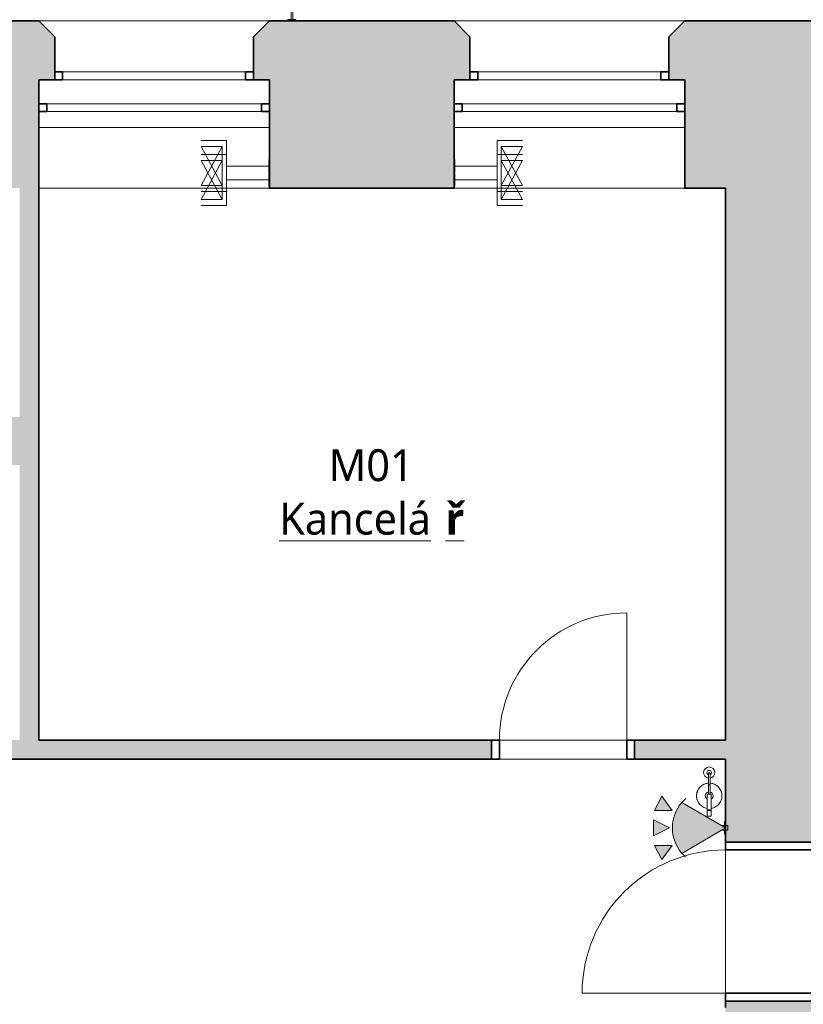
# Model space of a CAD drawing. Header units: metres. Extents: x -0.2 to 44.7, y -1.1 to 28.
# Tile 3 of 11: x 6.2 to 11.1, y 8.6 to 14.8. Entities that reach past the tile are written whole.
import ezdxf

# ---------------------------------------------------------------- set-up
doc = ezdxf.new("R2010")
doc.units = ezdxf.units.M
doc.linetypes.add('AV - Cerch_ 1 tecka 4mm', pattern=[0.006, 0.004, -0.001, 0, -0.001])
doc.linetypes.add('AV - Tecka 1mm', pattern=[0.001, 0, -0.001])
doc.layers.add('AV-MISTNOSTI', color=7, linetype='AV - Tecka 1mm', lineweight=13, true_color=0x85cf54)
doc.layers.add('AV-TEXTY', color=5, linetype='Continuous', lineweight=13, true_color=0x0000ff)
doc.layers.add('AV-SRAFY', color=7, linetype='Continuous', lineweight=35)
doc.layers.add('AV-STAVBA', color=7, linetype='Continuous', lineweight=18)
doc.styles.add('Trebuchet MS_B', font='trebuc.ttf', dxfattribs={"height": 0.2})

# ---------------------------------------------------------------- blocks, each defined once
blk = doc.blocks.new('DO_1-L_Obl_ - 800x2070-960776-1NP mezipatro')
at = {"layer": 'AV-STAVBA', "color": 254, "true_color": 0xcccccc}
for p, q in [((0.4, 0.73), (0.4, -0.07)), ((-0.4, -0.19), (-0.4, -0.07)), ((0.4, -0.19), (0.4, -0.07)), ((0.4, -0.07), (0.4, -0.19)), ((-0.45, -0.19), (-0.4, -0.19)), ((0.4, -0.19), (0.45, -0.19))]:
    blk.add_line(p, q, dxfattribs=at)
at = {"layer": 'AV-STAVBA', "color": 254, "lineweight": 35, "true_color": 0xcccccc}
for p, q in [((-0.4, -0.07), (-0.45, -0.07)), ((-0.45, -0.07), (-0.45, -0.19)), ((-0.4, -0.19), (-0.4, -0.07)), ((0.45, -0.07), (0.4, -0.07)), ((0.4, -0.07), (0.4, -0.19)), ((0.45, -0.19), (0.45, -0.07)), ((-0.45, -0.19), (-0.4, -0.19)), ((0.4, -0.19), (0.45, -0.19))]:
    blk.add_line(p, q, dxfattribs=at)
at = {"layer": 'AV-STAVBA', "color": 254, "linetype": 'AV - Cerch_ 1 tecka 4mm', "true_color": 0xcccccc}
for p, q in [((-0.4, -0.07), (0.4, -0.07)), ((-0.45, -0.19), (0.45, -0.19)), ((-0.4, -0.19), (0.4, -0.19))]:
    blk.add_line(p, q, dxfattribs=at)
at = {"layer": 'AV-STAVBA', "color": 254, "true_color": 0xcccccc}
blk.add_arc((0.4, -0.07), 0.8, 90, 180, dxfattribs=at)
blk = doc.blocks.new('DO_1-P_Obl__členěné_121 - 900x2100-1016869-1NP mezipatro')
at = {"layer": 'AV-STAVBA', "color": 254, "true_color": 0xcccccc}
for p, q in [((-0.45, 1.085), (-0.45, 0.185)), ((-0.45, -0.445), (-0.45, 0.185)), ((0.45, -0.445), (0.45, 0.185)), ((0.45, 0.185), (0.45, -0.445)), ((-0.5, -0.445), (-0.45, -0.445)), ((-0.45, -0.445), (0.45, -0.445)), ((0.45, -0.445), (0.5, -0.445))]:
    blk.add_line(p, q, dxfattribs=at)
at = {"layer": 'AV-STAVBA', "color": 254, "lineweight": 35, "true_color": 0xcccccc}
for p, q in [((-0.45, 0.185), (-0.5, 0.185)), ((-0.5, 0.185), (-0.5, -0.445)), ((-0.45, -0.445), (-0.45, 0.185)), ((0.5, 0.185), (0.45, 0.185)), ((0.45, 0.185), (0.45, -0.445)), ((0.5, -0.445), (0.5, 0.185)), ((-0.5, -0.445), (-0.45, -0.445)), ((0.45, -0.445), (0.5, -0.445))]:
    blk.add_line(p, q, dxfattribs=at)
at = {"layer": 'AV-STAVBA', "color": 254, "linetype": 'AV - Cerch_ 1 tecka 4mm', "true_color": 0xcccccc}
for p, q in [((-0.45, 0.185), (0.45, 0.185)), ((-0.5, -0.445), (0.5, -0.445)), ((-0.45, -0.445), (0.45, -0.445))]:
    blk.add_line(p, q, dxfattribs=at)
at = {"layer": 'AV-STAVBA', "color": 254, "true_color": 0xcccccc}
blk.add_arc((-0.45, 0.185), 0.9, 360, 90, dxfattribs=at)
blk = doc.blocks.new('WI_2-1_dvojité_s příčlí_vnější klenuté nadpraží - 2000x2050-1126709-1NP mezipatro')
at = {"layer": 'AV-STAVBA', "color": 254, "linetype": 'AV - Cerch_ 1 tecka 4mm', "lineweight": 13, "true_color": 0xcccccc}
for p, q in [((0.725, 0.525), (-0.725, 0.525)), ((0.625, 0.525), (-0.625, 0.525)), ((-0.625, 0.525), (0.625, 0.525)), ((0.725, -0.525), (-0.725, -0.525)), ((-0.725, -0.525), (0.725, -0.525)), ((0.625, -0.525), (-0.625, -0.525))]:
    blk.add_line(p, q, dxfattribs=at)
at = {"layer": 'AV-STAVBA', "color": 254, "lineweight": 35, "true_color": 0xcccccc}
for p, q in [((-0.575, 0.205), (-0.625, 0.205)), ((-0.575, 0.155), (-0.575, 0.205)), ((0.625, 0.205), (0.575, 0.205)), ((0.575, 0.205), (0.575, 0.155)), ((-0.625, 0.155), (-0.575, 0.155)), ((0.575, 0.155), (0.625, 0.155)), ((-0.725, 0.005), (-0.675, 0.005)), ((-0.675, 0.005), (-0.675, -0.045)), ((0.675, -0.045), (0.675, 0.005)), ((0.675, 0.005), (0.725, 0.005)), ((-0.675, -0.045), (-0.725, -0.045)), ((0.725, -0.045), (0.675, -0.045))]:
    blk.add_line(p, q, dxfattribs=at)
at = {"layer": 'AV-STAVBA', "color": 254, "true_color": 0xcccccc}
for p, q in [((-0.625, 0.155), (-0.625, 0.205)), ((-0.625, 0.205), (0.625, 0.205)), ((-0.575, 0.205), (0.575, 0.205)), ((-0.575, 0.155), (-0.575, 0.205)), ((0.575, 0.155), (0.575, 0.205)), ((0.625, 0.155), (0.625, 0.205)), ((-0.625, 0.155), (0.625, 0.155)), ((0.575, 0.155), (-0.575, 0.155)), ((-0.725, 0.005), (-0.725, -0.045)), ((-0.725, 0.005), (0.725, 0.005)), ((0.031, 0.005), (-0.675, 0.005)), ((-0.675, 0.005), (-0.675, -0.045)), ((0.675, 0.005), (0.031, 0.005)), ((0.675, 0.005), (0.675, -0.045)), ((0.725, 0.005), (0.725, -0.045)), ((-0.725, -0.045), (0.725, -0.045)), ((-0.675, -0.045), (0.031, -0.045)), ((0.031, -0.045), (0.675, -0.045))]:
    blk.add_line(p, q, dxfattribs=at)
blk = doc.blocks.new('GM_Nika_obdélníková - 1450x550-1126396-1NP mezipatro')
at = {"layer": 'AV-STAVBA', "color": 254, "linetype": 'AV - Cerch_ 1 tecka 4mm', "true_color": 0xcccccc}
blk.add_line((-0.725, 0.525), (0.725, 0.525), dxfattribs=at)
blk = doc.blocks.new('GM_Hasicí přístroj - Hasici pristroj-V7-1NP mezipatro')
at = {"layer": 'AV-STAVBA', "color": 254, "lineweight": 13, "true_color": 0xcccccc}
for p, q in [((-0.0421, 0.0036), (-0.1007, 0.0036)), ((-0.0421, 0.0111), (0.0579, 0.0111)), ((-0.0421, 0.0111), (-0.0421, -0.0139)), ((0.0579, 0.0111), (0.0605, 0.0111)), ((0.0579, 0.0111), (0.0579, -0.0139)), ((0.0605, 0.0111), (0.0979, 0.0111)), ((0.0605, 0.0111), (0.0605, -0.0139)), ((0.0979, 0.0111), (0.0979, -0.0139)), ((-0.1007, -0.0064), (-0.0421, -0.0064)), ((0.0579, -0.0139), (-0.0421, -0.0139)), ((0.0605, -0.0139), (0.0579, -0.0139)), ((0.0979, -0.0139), (0.0605, -0.0139))]:
    blk.add_line(p, q, dxfattribs=at)
at = {"layer": 'AV-STAVBA', "color": 254, "lineweight": 13, "true_color": 0xcccccc, "flags": 128}
for points in [[(-0.1007, 0.0036), (-0.1035, 0.0036), (-0.1063, 0.0036), (-0.1092, 0.0036), (-0.112, 0.0036), (-0.1149, 0.0036), (-0.1177, 0.0036), (-0.1205, 0.0036), (-0.1233, 0.0036), (-0.126, 0.0036), (-0.1288, 0.0036), (-0.1315, 0.0036), (-0.1341, 0.0036), (-0.1367, 0.0036), (-0.1393, 0.0036), (-0.1418, 0.0036), (-0.1443, 0.0036), (-0.1467, 0.0036), (-0.149, 0.0036), (-0.1513, 0.0036), (-0.1535, 0.0036), (-0.1556, 0.0036), (-0.1577, 0.0036), (-0.1596, 0.0036), (-0.1615, 0.0036), (-0.1633, 0.0036), (-0.165, 0.0036), (-0.1667, 0.0036), (-0.1682, 0.0036), (-0.1696, 0.0036), (-0.1709, 0.0036), (-0.1714, 0.0036)], [(-0.1714, -0.0064), (-0.1701, -0.0064), (-0.1687, -0.0064), (-0.1673, -0.0064), (-0.1657, -0.0064), (-0.164, -0.0064), (-0.1622, -0.0064), (-0.1604, -0.0064), (-0.1584, -0.0064), (-0.1564, -0.0064), (-0.1543, -0.0064), (-0.1522, -0.0064), (-0.1499, -0.0064), (-0.1476, -0.0064), (-0.1452, -0.0064), (-0.1428, -0.0064), (-0.1403, -0.0064), (-0.1377, -0.0064), (-0.1351, -0.0064), (-0.1325, -0.0064), (-0.1298, -0.0064), (-0.1271, -0.0064), (-0.1244, -0.0064), (-0.1216, -0.0064), (-0.1188, -0.0064), (-0.116, -0.0064), (-0.1131, -0.0064), (-0.1103, -0.0064), (-0.1074, -0.0064), (-0.1046, -0.0064), (-0.1018, -0.0064), (-0.1007, -0.0064)]]:
    blk.add_lwpolyline(points, dxfattribs=at)
at = {"layer": 'AV-STAVBA', "color": 254, "lineweight": 13, "true_color": 0xcccccc}
for centre, radius, start, end in [((-0.0307, -0.0014), 0.08, 90, 176.37662), ((-0.0307, -0.0014), 0.08, 114.97132, 155.02868), ((-0.0307, -0.0014), 0.08, 90, 110.02868), ((-0.0307, -0.0014), 0.08, 69.97132, 90), ((-0.0307, -0.0014), 0.08, 9.18677, 90), ((-0.0307, -0.0014), 0.08, 24.97132, 65.02868), ((-0.1772, -0.0014), 0.035, 7.23753, 180), ((-0.1764, -0.0014), 0.015, 18.64917, 180), ((-0.1764, -0.0014), 0.015, 165, 180), ((-0.1764, -0.0014), 0.015, 105, 134.93615), ((-0.1714, -0.0014), 0.005, 150, 180), ((-0.1714, -0.0014), 0.005, 90, 120), ((-0.1764, -0.0014), 0.015, 45.06385, 75), ((-0.1764, -0.0014), 0.015, 18.64917, 45), ((-0.0307, -0.0014), 0.08, 159.97132, 176.42822), ((-0.0307, -0.0014), 0.025, 90, 169.20034), ((-0.0307, -0.0014), 0.025, 30, 90), ((-0.0307, -0.0014), 0.08, 9.05555, 20.02868), ((-0.1772, -0.0014), 0.035, 180, 351.96894), ((-0.1764, -0.0014), 0.015, 174.95011, 180), ((-0.1764, -0.0014), 0.015, 180, 185.04989), ((-0.1764, -0.0014), 0.015, 180, 224.93615), ((-0.1764, -0.0014), 0.015, 180, 341.97651), ((-0.1764, -0.0014), 0.015, 240, 270), ((-0.1714, -0.0014), 0.005, 180, 210), ((-0.1714, -0.0014), 0.005, 240, 285), ((-0.1764, -0.0014), 0.015, 330, 341.97651), ((-0.0307, -0.0014), 0.08, 183.5619, 200.02868), ((-0.0307, -0.0014), 0.08, 183.6137, 270), ((-0.0307, -0.0014), 0.08, 204.97132, 245.02868), ((-0.0307, -0.0014), 0.025, 190.79953, 270), ((-0.0307, -0.0014), 0.025, 270, 330), ((-0.0307, -0.0014), 0.08, 270, 350.81323), ((-0.0307, -0.0014), 0.08, 294.97132, 335.02868), ((-0.0307, -0.0014), 0.08, 339.97132, 350.94445), ((-0.0307, -0.0014), 0.08, 249.97132, 270), ((-0.0307, -0.0014), 0.08, 270, 290.02868)]:
    blk.add_arc(centre, radius, start, end, dxfattribs=at)
for points, knots in [([(-0.1764, -0.0014), (-0.1764, -0.0009), (-0.1762, 0.0003), (-0.1753, 0.0019), (-0.1742, 0.0028), (-0.1731, 0.0033), (-0.1725, 0.0034), (-0.1723, 0.0035)], [0, 0, 0, 0, 0.1111111, 0.2222222, 0.3333333, 0.3888889, 0.4444444, 0.4444444, 0.4444444, 0.4444444]), ([(-0.1689, -0.0058), (-0.1692, -0.0059), (-0.1697, -0.0062), (-0.1705, -0.0064), (-0.1714, -0.0065), (-0.1723, -0.0064), (-0.1731, -0.0062), (-0.1742, -0.0057), (-0.1753, -0.0047), (-0.1762, -0.0032), (-0.1764, -0.002), (-0.1764, -0.0014)], [0.3333333, 0.3333333, 0.3333333, 0.3333333, 0.3888889, 0.4444444, 0.5, 0.5555556, 0.6111111, 0.6666667, 0.7777778, 0.8888889, 1, 1, 1, 1])]:
    blk.add_open_spline(points, degree=3, knots=knots, dxfattribs=at)
for points in [[(-0.1004, -0.0014), (-0.1004, -0.0009), (-0.1004, 0.0003), (-0.1005, 0.0018), (-0.1005, 0.003), (-0.1006, 0.0034), (-0.1006, 0.0035)], [(-0.1006, -0.0064), (-0.1006, -0.0063), (-0.1005, -0.0059), (-0.1005, -0.0047), (-0.1004, -0.0032), (-0.1004, -0.002), (-0.1004, -0.0014)]]:
    blk.add_open_spline(points, degree=3, dxfattribs=at)
blk = doc.blocks.new('D0089 - 1514 - OÚPSŘ_Benešova_rvt-1-1NP mezipatro')
at = {"layer": 'AV-SRAFY', "lineweight": 18, "true_color": 0xcccccc}
h = blk.add_hatch(color=254, dxfattribs=at)
h.paths.add_polyline_path([(10.3998, 13.6982), (10.6548, 13.6982), (10.6548, 14.7482), (10.3998, 14.7482), (10.2998, 14.6482), (10.2998, 14.3782), (10.3998, 14.3782)])
h.paths.add_polyline_path([(8.9498, 13.6982), (8.9498, 14.3782), (9.0498, 14.3782), (9.0498, 14.6482), (8.9498, 14.7482), (7.7898, 14.7482), (7.6898, 14.6482), (7.6898, 14.3782), (7.7898, 14.3782), (7.7898, 13.6982), (8.1969, 13.6982)])
h.paths.add_polyline_path([(6.3398, 13.6982), (6.3398, 14.3782), (6.4398, 14.3782), (6.4398, 14.6482), (6.3398, 14.7482), (2.6448, 14.7482), (2.6448, 13.6982), (3.3662, 13.6982), (3.3662, 14.1966), (4.2079, 14.1966), (4.3098, 14.1911), (4.4105, 14.1747), (4.5089, 14.1475), (4.6038, 14.11), (4.6941, 14.0625), (4.7787, 14.0056), (4.8568, 13.9399), (4.9273, 13.8661), (4.9896, 13.7853), (5.0427, 13.6982), (6.2198, 13.6982)])
h.paths.add_polyline_path([(0.3148, 13.6982), (0.8448, 13.6982), (0.8448, 14.7482), (0.4148, 14.7482), (0.4148, 14.2232), (0.3148, 14.2232)])
h = blk.add_hatch(color=254, dxfattribs=at)
h.paths.add_polyline_path([(17.4148, 14.0482), (17.4148, 14.7482), (16.6148, 14.7482), (16.5148, 14.6482), (16.5148, 14.3782), (16.5648, 14.3782), (16.5648, 14.0482), (17.2989, 14.0482)])
h.paths.add_polyline_path([(15.1648, 14.0482), (15.1648, 14.3782), (15.2148, 14.3782), (15.2148, 14.6482), (15.1148, 14.7482), (13.3148, 14.7482), (13.2148, 14.6482), (13.2148, 14.3782), (13.2648, 14.3782), (13.2648, 14.0482)])
h.paths.add_polyline_path([(11.8648, 14.0482), (11.8648, 14.3782), (11.9148, 14.3782), (11.9148, 14.6482), (11.8148, 14.7482), (10.6548, 14.7482), (10.6548, 14.0482), (11.2848, 14.0482)])
for points in [[(11.2848, 12.5982), (11.2848, 14.0482), (10.6548, 14.0482), (10.6548, 12.5982), (11.2309, 12.5982)], [(6.3398, 10.2282), (6.3398, 13.6982), (6.2198, 13.6982), (6.2198, 10.2282)]]:
    blk.add_hatch(color=254, dxfattribs=at).paths.add_polyline_path(points)
h = blk.add_hatch(color=254, dxfattribs=at)
h.paths.add_polyline_path([(11.2848, 8.0382), (11.2848, 8.5882), (10.6548, 8.5882), (10.6548, 8.0382), (11.2309, 8.0382)])
h.paths.add_polyline_path([(10.6548, 9.5882), (11.2848, 9.5882), (11.2848, 12.5982), (10.6548, 12.5982), (10.6548, 9.5915)])
h = blk.add_hatch(color=254, dxfattribs=at)
h.paths.add_polyline_path([(6.2198, 11.9582), (6.2198, 12.2582), (4.93, 12.2582), (4.8527, 12.2061), (4.7716, 12.16), (4.6873, 12.1202), (4.6873, 11.9582), (5.163, 11.9582)])
h.paths.add_polyline_path([(3.726, 12.1186), (3.7273, 12.1186), (3.7273, 12.2582), (3.7258, 12.2582)])
h.paths.add_polyline_path([(3.1403, 11.9582), (3.7273, 11.9582), (3.7266, 12.1183), (3.726, 12.1186), (3.6403, 12.1587), (3.5579, 12.2054), (3.4793, 12.2582), (2.8598, 12.2582), (2.8598, 11.9582), (3.0448, 11.9582)])
h = blk.add_hatch(color=254, dxfattribs=at)
h.paths.add_polyline_path([(10.4724, 10.1082), (10.6548, 10.1082), (10.6548, 10.2282), (10.0848, 10.2282), (10.0848, 10.1082), (10.2196, 10.1082)])
h.paths.add_polyline_path([(9.1848, 10.1082), (9.1848, 10.2282), (4.6696, 10.2282), (4.6696, 10.1082), (7.1856, 10.1082)])
h.paths.add_polyline_path([(3.7696, 10.1082), (3.7696, 10.2282), (2.6522, 10.2282), (2.6522, 10.1082), (3.1403, 10.1082)])
h.paths.add_polyline_path([(1.7748, 10.1082), (1.9522, 10.1082), (1.9522, 10.2282), (1.7748, 10.2282)])
at = {"layer": 'AV-STAVBA', "color": 254, "lineweight": 35, "true_color": 0xcccccc}
for p, q in [((6.3398, 14.7482), (6.1548, 14.7482)), ((6.4398, 14.6482), (6.3398, 14.7482)), ((7.7898, 14.7482), (7.6898, 14.6482)), ((8.9498, 14.7482), (7.7898, 14.7482)), ((9.0498, 14.6482), (8.9498, 14.7482)), ((10.3998, 14.7482), (10.2998, 14.6482)), ((10.6548, 14.7482), (10.3998, 14.7482)), ((11.8148, 14.7482), (10.6548, 14.7482)), ((6.4398, 14.3782), (6.4398, 14.6482)), ((7.6898, 14.6482), (7.6898, 14.3782)), ((9.0498, 14.3782), (9.0498, 14.6482)), ((10.2998, 14.6482), (10.2998, 14.3782)), ((6.3398, 13.6982), (6.3398, 14.3782)), ((6.3398, 14.3782), (6.4398, 14.3782)), ((7.6898, 14.3782), (7.7898, 14.3782)), ((7.7898, 14.3782), (7.7898, 13.6982)), ((8.9498, 13.6982), (8.9498, 14.3782)), ((8.9498, 14.3782), (9.0498, 14.3782)), ((10.2998, 14.3782), (10.3998, 14.3782)), ((10.3998, 14.3782), (10.3998, 13.6982)), ((6.3398, 10.2282), (6.3398, 13.6982)), ((7.7898, 13.6982), (8.9498, 13.6982)), ((10.3998, 13.6982), (10.6548, 13.6982)), ((10.6548, 13.6982), (10.6548, 12.5982)), ((10.6548, 12.5982), (10.6548, 10.2282)), ((9.1848, 10.2282), (6.3398, 10.2282)), ((10.6548, 10.2282), (10.0848, 10.2282)), ((4.6696, 10.1082), (9.1848, 10.1082)), ((10.0848, 10.1082), (10.6548, 10.1082)), ((10.6548, 10.1082), (10.6548, 9.5882)), ((10.6548, 8.5882), (10.6548, 8.5482))]:
    blk.add_line(p, q, dxfattribs=at)
at = {"layer": 'AV-STAVBA', "color": 254, "true_color": 0xcccccc}
for p, q in [((6.3398, 14.7482), (7.7898, 14.7482)), ((8.9498, 14.7482), (10.3998, 14.7482)), ((6.3398, 14.0782), (7.7898, 14.0782)), ((8.9498, 14.0782), (10.3998, 14.0782)), ((9.2348, 10.2282), (10.0348, 10.2282)), ((9.2348, 10.1082), (10.0348, 10.1082)), ((10.6548, 9.5382), (10.6548, 8.6382))]:
    blk.add_line(p, q, dxfattribs=at)
at = {"layer": 'AV-STAVBA', "color": 254, "linetype": 'AV - Cerch_ 1 tecka 4mm', "lineweight": 13, "true_color": 0xcccccc}
for name, p in [('WI_2-1_dvojité_s příčlí_vnější klenuté nadpraží - 2000x2050-1126709-1NP mezipatro', (7.0648, 14.2232)), ('WI_2-1_dvojité_s příčlí_vnější klenuté nadpraží - 2000x2050-1126709-1NP mezipatro', (9.6748, 14.2232)), ('DO_1-L_Obl_ - 800x2070-960776-1NP mezipatro', (9.6348, 10.2982))]:
    blk.add_blockref(name, p, dxfattribs=at)
for name, p, rotation in [('GM_Nika_obdélníková - 1450x550-1126396-1NP mezipatro', (7.0648, 14.2232), 180), ('GM_Nika_obdélníková - 1450x550-1126396-1NP mezipatro', (9.6748, 14.2232), 180), ('GM_Hasicí přístroj - Hasici pristroj-V7-1NP mezipatro', (10.5548, 9.8477), 269.9999999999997), ('DO_1-P_Obl__členěné_121 - 900x2100-1016869-1NP mezipatro', (10.8398, 9.0882), 89.9999999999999)]:
    blk.add_blockref(name, p, dxfattribs=dict(at, rotation=rotation))
blk = doc.blocks.new('EF_Datová zásuvka - 2 vývody-835357-1NP mezipatro')
at = {"layer": 'AV-STAVBA'}
for p, q in [((25.3048, 12.0228), (25.3098, 12.0228)), ((25.3098, 12.0228), (25.3098, 11.9428)), ((25.3098, 11.9528), (25.3098, 12.0128)), ((25.3098, 12.0128), (25.3098, 11.9528)), ((25.3098, 11.9428), (25.3048, 11.9428)), ((25.3098, 11.9908), (25.3098, 12.0008)), ((25.3098, 12.0008), (25.3098, 11.9908)), ((25.3098, 11.9648), (25.3098, 11.9748)), ((25.3098, 11.9748), (25.3098, 11.9648))]:
    blk.add_line(p, q, dxfattribs=at)
blk = doc.blocks.new('EF_Datová zásuvka - 2 vývody-V8-1NP mezipatro')
at = {"layer": 'AV-STAVBA'}
for p, q in [((36.4698, 11.9032), (36.4698, 11.8232)), ((36.4748, 11.9032), (36.4698, 11.9032)), ((36.4698, 11.8332), (36.4698, 11.8932)), ((36.4698, 11.8932), (36.4698, 11.8332)), ((36.4698, 11.8712), (36.4698, 11.8812)), ((36.4698, 11.8812), (36.4698, 11.8712)), ((36.4698, 11.8452), (36.4698, 11.8552)), ((36.4698, 11.8552), (36.4698, 11.8452)), ((36.4698, 11.8232), (36.4748, 11.8232))]:
    blk.add_line(p, q, dxfattribs=at)
blk = doc.blocks.new('EF_Detektor pohybu - Detektor pohybu-844932-1NP mezipatro')
at = {"layer": 'AV-STAVBA'}
for p, q in [((10.6498, 9.637), (10.6498, 9.717)), ((10.6498, 9.717), (10.6548, 9.717)), ((10.6548, 9.717), (10.6548, 9.637)), ((10.6498, 9.692), (10.6298, 9.692)), ((10.6298, 9.662), (10.6498, 9.662)), ((10.6498, 9.692), (10.6498, 9.662)), ((10.6498, 9.692), (10.6498, 9.662)), ((10.6548, 9.692), (10.6698, 9.692)), ((10.6698, 9.662), (10.6548, 9.662)), ((10.6698, 9.692), (10.6698, 9.662)), ((10.6548, 9.637), (10.6498, 9.637))]:
    blk.add_line(p, q, dxfattribs=at)
blk = doc.blocks.new('GM_kamera - GM_kamera-V9-1NP mezipatro')
at = {"layer": 'AV-STAVBA', "color": 5, "true_color": 0x0000ff}
for p, q in [((7.9312, 15.0041), (7.8872, 14.8399)), ((8.0181, 14.9808), (7.9312, 15.0041)), ((7.9741, 14.8166), (8.0181, 14.9808)), ((7.8872, 14.8399), (7.9741, 14.8166)), ((7.9256, 14.8282), (7.9256, 14.7582)), ((7.9306, 14.8282), (7.9256, 14.8282)), ((7.9356, 14.7582), (7.9356, 14.8269)), ((7.9059, 14.7582), (7.9554, 14.7582)), ((7.9059, 14.7482), (7.9059, 14.7582)), ((7.9554, 14.7482), (7.9554, 14.7582))]:
    blk.add_line(p, q, dxfattribs=at)

msp = doc.modelspace()

# ---------------------------------------------------------------- hatches: boundary and pattern name
at = {"layer": 'AV-TEXTY', "lineweight": 5}
h = msp.add_hatch(color=256, dxfattribs=at)
h.paths.add_polyline_path([(10.2546, 9.4776), (10.3216, 9.567), (10.2098, 9.567), (10.2196, 9.5475)])
h.paths.add_polyline_path([(10.3816, 9.517), (10.6548, 9.677), (10.3816, 9.8367), (10.3672, 9.8185), (10.3546, 9.799), (10.3438, 9.7783), (10.3352, 9.7568), (10.3286, 9.7345), (10.3241, 9.7116), (10.3219, 9.6885), (10.3219, 9.6652), (10.3241, 9.6421), (10.3286, 9.6193), (10.3352, 9.597), (10.3438, 9.5754), (10.3546, 9.5548), (10.3672, 9.5353), (10.3779, 9.5215)])
h.paths.add_polyline_path([(10.204, 9.627), (10.304, 9.677), (10.204, 9.727)])
h.paths.add_polyline_path([(10.2098, 9.787), (10.3216, 9.787), (10.2546, 9.8765), (10.2196, 9.8066)])

# ---------------------------------------------------------------- linework, layer by layer
for p, q in [((7.5198, 13.9964), (7.3598, 13.9964)), ((7.5198, 13.8364), (7.5198, 13.9964)), ((9.2198, 13.9964), (9.3798, 13.9964)), ((9.2198, 13.8364), (9.2198, 13.9964)), ((7.3598, 13.9594), (7.4928, 13.7134)), ((7.3598, 13.7134), (7.4928, 13.9594)), ((7.4928, 13.9594), (7.3598, 13.9594)), ((7.4928, 13.7134), (7.4928, 13.9594)), ((9.3798, 13.7134), (9.2468, 13.9594)), ((9.3798, 13.9594), (9.2468, 13.7134)), ((9.2468, 13.9594), (9.2468, 13.7134)), ((9.3798, 13.9594), (9.2468, 13.9594)), ((7.5198, 13.9088), (7.3598, 13.9088)), ((7.3598, 13.8718), (7.4928, 13.6258)), ((7.3598, 13.6258), (7.4928, 13.8718)), ((7.4928, 13.8718), (7.3598, 13.8718)), ((7.4928, 13.6258), (7.4928, 13.8718)), ((7.5198, 13.7488), (7.5198, 13.9088)), ((9.2198, 13.9088), (9.3798, 13.9088)), ((9.2198, 13.7488), (9.2198, 13.9088)), ((9.3798, 13.6258), (9.2468, 13.8718)), ((9.3798, 13.8718), (9.2468, 13.6258)), ((9.2468, 13.8718), (9.2468, 13.6258)), ((9.3798, 13.8718), (9.2468, 13.8718)), ((7.5198, 13.8364), (7.5198, 13.6764)), ((7.5198, 13.8364), (7.7898, 13.8364)), ((9.2198, 13.8364), (8.9498, 13.8364)), ((9.2198, 13.8364), (9.2198, 13.6764)), ((7.5198, 13.7488), (7.5198, 13.5888)), ((7.5198, 13.7488), (7.7898, 13.7488)), ((9.2198, 13.7488), (8.9498, 13.7488)), ((9.2198, 13.7488), (9.2198, 13.5888)), ((7.3598, 13.7134), (7.4928, 13.7134)), ((7.5198, 13.6764), (7.3598, 13.6764)), ((9.2198, 13.6764), (9.3798, 13.6764)), ((9.2468, 13.7134), (9.3798, 13.7134)), ((7.3598, 13.6258), (7.4928, 13.6258)), ((9.2468, 13.6258), (9.3798, 13.6258)), ((7.5198, 13.5888), (7.3598, 13.5888)), ((9.2198, 13.5888), (9.3798, 13.5888)), ((10.2546, 9.8765), (10.2098, 9.787)), ((10.3216, 9.787), (10.2546, 9.8765)), ((10.2098, 9.787), (10.3216, 9.787)), ((10.6548, 9.677), (10.3816, 9.8367)), ((10.304, 9.677), (10.204, 9.727)), ((10.204, 9.727), (10.204, 9.627)), ((10.204, 9.627), (10.304, 9.677)), ((10.3816, 9.517), (10.6548, 9.677)), ((10.3216, 9.567), (10.2098, 9.567)), ((10.2098, 9.567), (10.2546, 9.4776)), ((10.2546, 9.4776), (10.3216, 9.567))]:
    msp.add_line(p, q, dxfattribs=at)
for start, end in [(130.53725, 138.76453), (138.85089, 221.14911), (221.23404, 228.85089)]:
    msp.add_arc((10.5646, 9.6769), 0.2429, start, end, dxfattribs=at)

# ---------------------------------------------------------------- block references
at = {"lineweight": 5}
msp.add_blockref('D0089 - 1514 - OÚPSŘ_Benešova_rvt-1-1NP mezipatro', (0, 0), dxfattribs=at)
at = {"layer": 'AV-STAVBA', "color": 5, "true_color": 0x0000ff}
msp.add_blockref('GM_kamera - GM_kamera-V9-1NP mezipatro', (0, 0), dxfattribs=at)
at = {"layer": 'AV-STAVBA'}
for name, p in [('EF_Datová zásuvka - 2 vývody-V8-1NP mezipatro', (-28.685, 1.9732)), ('EF_Datová zásuvka - 2 vývody-835357-1NP mezipatro', (-16.355, 1.8536)), ('EF_Datová zásuvka - 2 vývody-V8-1NP mezipatro', (-28.685, 1.8856)), ('EF_Datová zásuvka - 2 vývody-835357-1NP mezipatro', (-16.355, 1.766)), ('EF_Detektor pohybu - Detektor pohybu-844932-1NP mezipatro', (0, 0))]:
    msp.add_blockref(name, p, dxfattribs=at)

# ---------------------------------------------------------------- texts
at = {"layer": 'AV-MISTNOSTI', "color": 5, "linetype": 'Continuous', "lineweight": 5, "true_color": 0x0000ff, "char_height": 0.2, "attachment_point": 1, "style": 'Trebuchet MS_B'}
for s, insert, width in [('M01', (8.1619, 12.0562), 0.657384), ('\\LKancelá', (7.8509, 11.72), 1.266666), ('\\L\\fTrebuchet MS|b1|i0|c238|p34|;\\Lř', (8.896, 11.72), 0.144304)]:
    msp.add_mtext(s, dxfattribs=dict(at, insert=insert, width=width))

doc.saveas('drawing.dxf')
